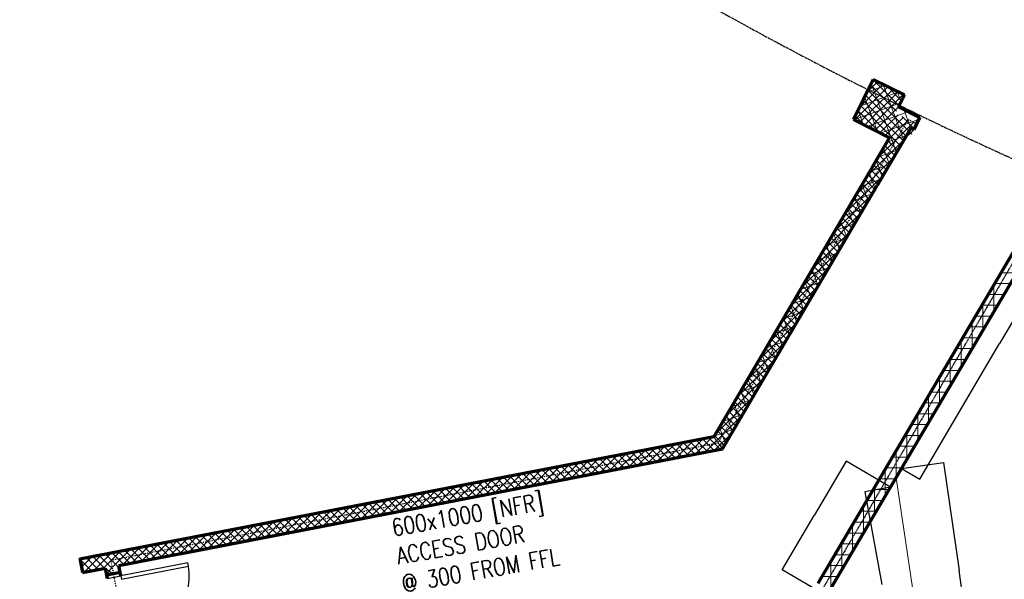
# Model space of a CAD drawing. Header units: millimetres. Extents: x 98667 to 994031, y -2704 to 533009.
# Tile 232 of 256: x 678817 to 693224, y 399231 to 407423. Entities that reach past the tile are written whole.
import ezdxf

# ---------------------------------------------------------------- set-up
doc = ezdxf.new("R2010")
doc.units = ezdxf.units.MM
doc.linetypes.add('DIVIDE', pattern=[31.75, 12.7, -6.35, 0, -6.35, 0, -6.35])
doc.linetypes.add('sp00000g0$0$CENTER', pattern=[50.800000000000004, 31.75, -6.35, 6.35, -6.35])
for name, color, linetype, lineweight in [('0_F&B AREA', 3, 'Continuous', 0), ('A-ANNO-TXT-ACCESS DOOR', 4, 'Continuous', 0), ('A-WALL-2HRS', 140, 'DIVIDE', 30), ('A-WALL-FULL', 6, 'Continuous', 70), ('A-WALL-PATT', 5, 'Continuous', 15)]:
    doc.layers.add(name, color=color, linetype=linetype, lineweight=lineweight)
for name, color, linetype in [('A-WALL-PATT-50', 5, 'Continuous'), ('sp00000g0$0$S-GRID', 1, 'sp00000g0$0$CENTER'), ('STAIRCASE-7$0$A-WALL-HATCH', 253, 'Continuous')]:
    doc.layers.add(name, color=color, linetype=linetype)
doc.styles.add('SOM-TEXT', font='SIMPLEX.shx', dxfattribs={"width": 0.8})
doc.styles.get("Standard").update_dxf_attribs({"font": 'arial.ttf'})

msp = doc.modelspace()

# ---------------------------------------------------------------- linework, layer by layer
at = {"color": 251}
for p, q in [((681279.5354401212, 399472.777726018, -0.0001431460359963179), (680297.8146717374, 399282.7902010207, -0.0001431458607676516)), ((680307.0501764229, 399235.0676636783, -0.0001431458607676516), (681288.7709448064, 399425.0551886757, -0.0001431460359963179)), ((681288.7709448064, 399425.0551886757, -0.0001431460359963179), (681279.5354401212, 399472.777726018, -0.0001431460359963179)), ((680288.3152954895, 399331.8762394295, -0.0001431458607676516), (680091.9711418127, 399293.8787344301, -0.0001431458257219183)), ((680091.9711418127, 399293.8787344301, -0.0001431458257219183), (680101.4705180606, 399244.7926960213, -0.0001431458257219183)), ((680101.4705180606, 399244.7926960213, -0.0001431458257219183), (680297.8146717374, 399282.7902010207, -0.0001431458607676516)), ((680297.8146717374, 399282.7902010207, -0.0001431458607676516), (680288.3152954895, 399331.8762394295, -0.0001431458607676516)), ((680297.8146717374, 399282.7902010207, -0.0001431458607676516), (680307.0501764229, 399235.0676636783, -0.0001431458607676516))]:
    msp.add_line(p, q, dxfattribs=at)
msp.add_ellipse((680297.8146717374, 399282.7902010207, -0.0001431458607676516), major_axis=(981.7287249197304, 189.9464066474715), ratio=0.9999999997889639, start_param=-1.570754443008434, end_param=-0.04858839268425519, dxfattribs=at)
at = {"layer": '0_F&B AREA', "color": 251, "extrusion": (-9.956900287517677e-08, 8.032407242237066e-09, 0.999999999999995)}
for p, q in [((694056.8554085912, 404822.1146264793, -0.005154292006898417), (691639.9869525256, 400718.2548330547, -0.005361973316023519)), ((691639.9869525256, 400718.2548330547, -0.005361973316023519), (692108.8710970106, 397564.234263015, -0.005289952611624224))]:
    msp.add_line(p, q, dxfattribs=at)
at = {"layer": '0_F&B AREA', "color": 251, "extrusion": (2.005866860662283e-08, 2.112062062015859e-07, 0.9999999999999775)}
for p, q in [((691639.9869523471, 400718.2548330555, -0.0003857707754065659), (690621.2844885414, 398988.4938288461)), ((692108.9325786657, 397564.2454999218, 0.0002709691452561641), (691639.9869523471, 400718.2548330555, -0.0003857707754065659))]:
    msp.add_line(p, q, dxfattribs=at)
at = {"layer": 'A-WALL-2HRS', "color": 251}
for p, q in [((689037.4624252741, 401228.5477696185, -8.159804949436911e-05), (691814.7360597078, 405958.5336209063, -7.833506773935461e-05)), ((691948.1181691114, 405896.9665394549, -7.838382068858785e-05), (691814.7360597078, 405958.5336209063, -7.833506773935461e-05)), ((691948.1181691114, 405896.9665394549, -7.838382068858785e-05), (691823.0058033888, 405954.7164364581, -7.833809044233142e-05)), ((691948.1181691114, 405896.9665394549, -7.838382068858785e-05), (691823.0058033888, 405954.7164364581, -7.833809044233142e-05)), ((691948.1181691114, 405896.9665394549, -7.838382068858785e-05), (691823.0058033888, 405954.7164364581, -7.833809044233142e-05)), ((691948.1181691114, 405896.9665394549, -7.838382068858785e-05), (691823.0058033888, 405954.7164364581, -7.833809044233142e-05)), ((689037.4624252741, 401228.5477696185, -8.159804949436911e-05), (691328.4169168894, 405130.2815402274, -7.89064376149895e-05)), ((693984.7561415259, 404956.8864868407, -7.91282391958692e-05), (690558.3291333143, 399077.9685352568, -8.318475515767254e-05)), ((693382.740367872, 403923.9733875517, -7.984096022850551e-05), (690558.3291333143, 399077.9685352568, -8.318475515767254e-05)), ((680151.8336950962, 399512.2553399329, -8.24901714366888e-05), (689037.4624252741, 401228.5477698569, -8.159804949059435e-05)), ((680606.9514394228, 397156.010452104, -0.0001681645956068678), (680151.8336950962, 399512.2553399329, -0.0001664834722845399))]:
    msp.add_line(p, q, dxfattribs=at)
at = {"layer": 'A-WALL-FULL', "color": 251}
for p, q in [((691015.5381042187, 405960.2498961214, -7.88077670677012e-05), (691304.6627298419, 406547.4257989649, -7.88077670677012e-05)), ((691304.6627298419, 406547.4257989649, -7.88077670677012e-05), (691763.4569310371, 406323.6372309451, -7.88077670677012e-05)), ((691763.4569310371, 406323.6372309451, -7.88077670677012e-05), (691677.6304473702, 406147.3524201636, -7.88077670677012e-05)), ((691677.6304473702, 406147.3524201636, -7.88077670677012e-05), (691982.0079965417, 405990.8446467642, -7.88077670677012e-05)), ((691982.0079965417, 405990.8446467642, -7.88077670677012e-05), (691900.6553107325, 405814.8579781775, -7.88077670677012e-05)), ((691901.880028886, 405814.2639091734), (691986.0715659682, 405995.738191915)), ((691543.7827479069, 405694.5774303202, -7.88077670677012e-05), (691015.5381042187, 405960.2498961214, -7.88077670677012e-05)), ((691857.5521551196, 405835.7658718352, -7.88077670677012e-05), (691363.9803558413, 404993.3513403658, -7.88077670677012e-05)), ((691900.6553107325, 405814.8579781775, -7.88077670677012e-05), (691857.5521551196, 405835.7658718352, -7.88077670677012e-05)), ((691292.7793848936, 405267.0855527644, -7.88077670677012e-05), (691543.7827479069, 405694.5774303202, -7.88077670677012e-05)), ((691292.7793848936, 405267.0855527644, -7.88077670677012e-05), (688974.1159011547, 401318.1604848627, -8.153193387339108e-05)), ((691292.7793848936, 405267.0855527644, -7.88077670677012e-05), (688974.1159011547, 401318.1604848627, -8.153193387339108e-05)), ((691292.7793848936, 405267.0855527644, -7.88077670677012e-05), (688974.1159011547, 401318.1604848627, -8.153193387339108e-05)), ((691292.7793848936, 405267.0855527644, -7.88077670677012e-05), (688974.1159011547, 401318.1604848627, -8.153193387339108e-05)), ((689100.8089498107, 401138.9350536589, -8.166416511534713e-05), (691363.9803558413, 404993.3513403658, -7.900519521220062e-05)), ((689100.8089498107, 401138.9350536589, -8.166416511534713e-05), (691363.9803558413, 404993.3513403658, -7.900519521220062e-05)), ((689100.8089498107, 401138.9350536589, -8.166416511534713e-05), (691363.9803558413, 404993.3513403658, -7.900519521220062e-05)), ((689100.8089498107, 401138.9350536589, -8.166416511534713e-05), (691363.9803558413, 404993.3513403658, -7.900519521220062e-05)), ((690620.9685463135, 398988.1995561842, -8.32509557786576e-05), (694056.8603735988, 404822.1230576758, -7.922680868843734e-05)), ((688974.1159011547, 401318.1604848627, -8.153193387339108e-05), (679698.3907951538, 399526.5630267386)), ((688974.1159011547, 401318.1604848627, -8.153193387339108e-05), (681140.5282260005, 399805.073721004, -8.231843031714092e-05)), ((688974.1159011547, 401318.1604848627, -8.153193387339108e-05), (681140.5282260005, 399805.073721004, -8.231843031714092e-05)), ((680268.7629590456, 399432.9923299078, -8.255090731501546e-05), (689100.8089498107, 401138.9350536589, -8.166416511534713e-05)), ((681161.5670345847, 399605.4407768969, -8.24612693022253e-05), (689100.8089498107, 401138.9350536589, -8.166416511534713e-05)), ((681161.5670345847, 399605.4407768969, -8.24612693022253e-05), (689100.8089498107, 401138.9350536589, -8.166416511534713e-05)), ((681161.5670345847, 399605.4407768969, -8.24612693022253e-05), (689100.8089498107, 401138.9350536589, -8.166416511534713e-05)), ((681161.5670345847, 399605.4407768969, -8.24612693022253e-05), (689100.8089498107, 401138.9350536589, -8.166416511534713e-05)), ((679734.9836126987, 399329.8908525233, -8.260449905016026e-05), (680072.3925653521, 399395.0626540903, -8.257062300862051e-05)), ((680091.9378713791, 399293.8722961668, -8.254174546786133e-05), (680072.3925654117, 399395.0626540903, -8.246377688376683e-05)), ((680101.4691366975, 399244.7924285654, -8.246247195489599e-05), (680072.9739259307, 399392.0576806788, -8.246379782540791e-05)), ((680288.294689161, 399331.872251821, -8.251789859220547e-05), (680268.7629590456, 399432.9923299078, -8.2445217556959e-05)), ((680297.8217108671, 399282.7915626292, -8.244626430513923e-05), (680269.3443195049, 399429.9873560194, -8.244523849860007e-05))]:
    msp.add_line(p, q, dxfattribs=at)
at = {"layer": 'A-WALL-FULL', "color": 251, "linetype": 'ByBlock'}
for p, q in [((693870.361865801, 404899.5593014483), (690493.9101809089, 399167.5831678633)), ((690621.2826416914, 398988.4906907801), (694056.8692014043, 404822.1309080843)), ((679696.0259871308, 399541.3859225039, 2.342471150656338e-07), (679736.8006963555, 399330.2853694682, 2.342471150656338e-07)), ((679716.4133417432, 399435.835645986, 2.342471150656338e-07), (679736.8006962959, 399330.2853694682, 2.342471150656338e-07)), ((680288.3152954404, 399331.8762396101, -0.0001649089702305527), (680091.9711417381, 399293.8787346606, -0.0001649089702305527))]:
    msp.add_line(p, q, dxfattribs=at)
at = {"layer": 'A-WALL-PATT', "color": 251}
for p, q in [((691304.6627299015, 406547.4257992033, -8.153193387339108e-05), (691015.5381042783, 405960.2498961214, -8.153193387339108e-05)), ((691763.4569310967, 406323.6372309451, -8.153193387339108e-05), (691304.6627299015, 406547.4257992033, -8.153193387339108e-05)), ((691677.6304473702, 406147.352420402, -8.153193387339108e-05), (691763.4569310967, 406323.6372309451, -8.153193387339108e-05)), ((691982.0079939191, 405990.8446410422, -8.153193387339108e-05), (691677.6304473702, 406147.352420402, -8.153193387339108e-05)), ((691901.880028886, 405814.2639091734, -8.153193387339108e-05), (691982.0079939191, 405990.8446410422, -8.153193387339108e-05)), ((691015.5381042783, 405960.2498961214, -8.153193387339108e-05), (691543.7827479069, 405694.5774303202, -8.153193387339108e-05)), ((689100.8089498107, 401138.9350536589, -8.153193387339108e-05), (691857.5521551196, 405835.7658718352, -8.153193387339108e-05)), ((691857.5521551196, 405835.7658718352, -8.153193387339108e-05), (691901.880028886, 405814.2639091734, -8.153193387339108e-05)), ((691543.7827479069, 405694.5774303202, -8.153193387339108e-05), (688974.1159011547, 401318.1604848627, -8.153193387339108e-05)), ((688974.1159011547, 401318.1604848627, -8.153193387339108e-05), (689100.8089498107, 401138.9350536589, -8.153193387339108e-05))]:
    msp.add_line(p, q, dxfattribs=at)
at = {"layer": 'A-WALL-PATT', "color": 251, "linetype": 'Continuous'}
for p, q in [((691481.7173282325, 406461.0629049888), (691214.1923424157, 406363.691773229)), ((691647.0790043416, 405477.1699826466), (691277.5666035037, 406492.3969601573)), ((691751.3542493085, 405654.8300502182), (691452.7703676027, 406475.1825230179)), ((691680.060819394, 406364.3158105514), (691112.8438732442, 406157.8657257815)), ((691366.5719384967, 405783.7028635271), (691180.4297806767, 406295.1242389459)), ((691713.908289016, 406221.8659290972), (691658.1753121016, 406374.9910246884)), ((691705.5243297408, 406204.645548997), (691023.311501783, 405956.3403861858)), ((691159.7797455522, 405887.7057956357), (691083.2929578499, 406097.8515177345)), ((691816.3268738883, 406076.036155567), (691218.1866835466, 405858.3309303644)), ((691855.6294942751, 405832.4901177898), (691755.6257960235, 406107.2480205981)), ((691973.6418297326, 405972.4078394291), (691963.4601609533, 406000.3817444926)), ((691969.2652116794, 405962.7629368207), (691413.0618653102, 405760.321474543)), ((691942.1959002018, 405901.2356520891), (691941.6438319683, 405901.7907725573)), ((691795.89969231, 405730.7248267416), (691502.2517565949, 405623.8457187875)), ((691869.266813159, 405749.4400700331), (691869.2391401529, 405749.4678961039)), ((691669.8066786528, 405515.8925016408), (691376.0971639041, 405408.9909807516)), ((691542.8037593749, 405299.509915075), (691454.4108252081, 405542.3675057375)), ((691543.7136649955, 405301.0601765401), (691249.9425712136, 405194.1362427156)), ((691438.5285144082, 405121.8498475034), (691350.1202576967, 405364.7495365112)), ((691334.2532694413, 404944.1897799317), (691245.8296901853, 405187.1315672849)), ((691417.6206513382, 405086.2278514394), (691123.787978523, 404979.2815046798)), ((691229.9780244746, 404766.5297123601), (691141.5391226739, 405009.5135980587)), ((691291.5276376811, 404871.3955263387), (690997.6333858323, 404764.4267666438)), ((691125.7027795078, 404588.8696447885), (691037.2485551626, 404831.8956288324)), ((691165.4346240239, 404656.563201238), (690871.4787931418, 404549.5720286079)), ((691021.427534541, 404411.2095772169), (690932.9579876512, 404654.2776596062)), ((691039.3416103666, 404441.7308761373), (690745.3242004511, 404334.7172905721)), ((690917.1522895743, 404233.5495096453), (690828.6674201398, 404476.6596903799)), ((690812.8770446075, 404055.8894420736), (690724.3768526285, 404299.0417211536)), ((690913.2485967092, 404226.8985510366), (690619.1696077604, 404119.8625525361)), ((690708.6017996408, 403878.229374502), (690620.0862851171, 404121.4237519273)), ((690787.155583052, 404012.0662259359), (690493.0150150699, 403905.0078145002)), ((690604.3265546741, 403700.5693069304), (690515.7957176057, 403943.8057827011)), ((690661.0625693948, 403797.2339008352), (690366.8604223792, 403690.1530764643)), ((690500.0513097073, 403522.9092393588), (690411.5051500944, 403766.1878134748)), ((693406.994044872, 403718.6401987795), (693174.7350520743, 403718.6401987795)), ((690534.9695557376, 403582.4015757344), (690240.7058296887, 403475.2983384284)), ((690395.7760647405, 403345.2491717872), (690307.2145825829, 403588.5698442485)), ((693068.5981527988, 403144.0425715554), (693068.5981527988, 403538.4586856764)), ((693313.5019291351, 403559.8901987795), (693081.2225020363, 403559.8901987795)), ((690291.5008197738, 403167.5891042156), (690202.9240150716, 403410.9518750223)), ((693220.0098133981, 403401.1401987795), (692987.7099519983, 403401.1401987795)), ((690408.8765420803, 403367.5692506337), (690114.551236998, 403260.4436003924)), ((692909.8481527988, 402874.484413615), (692909.8481527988, 403268.9594314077)), ((690282.783528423, 403152.736925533), (689988.3966443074, 403045.5888623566)), ((690187.225574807, 402989.9290366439), (690098.6334475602, 403233.333905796)), ((693126.5176976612, 403242.3901987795), (692894.1974019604, 403242.3901987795)), ((690082.9503298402, 402812.2689690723), (689994.3428800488, 403055.7159365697)), ((692751.0981527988, 402604.9262556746), (692751.0981527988, 402999.460177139)), ((693033.0255819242, 403083.6401987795), (692800.6848519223, 403083.6401987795)), ((690156.6905147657, 402937.9046004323), (689862.2420516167, 402830.7341243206)), ((689978.6750848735, 402634.6089015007), (689890.0523125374, 402878.0979673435)), ((692939.5334661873, 402924.8901987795), (692707.1723018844, 402924.8901987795)), ((690030.5975011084, 402723.0722753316), (689736.087458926, 402615.8793862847)), ((689874.3998399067, 402456.9488339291), (689785.7617450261, 402700.4799981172)), ((692592.3481527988, 402335.3680977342), (692592.3481527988, 402729.9609228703)), ((692846.0413504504, 402766.1401987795), (692613.6597518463, 402766.1401987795)), ((692752.5492347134, 402607.3901987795), (692520.1472018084, 402607.3901987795)), ((689904.5044874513, 402508.2399502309), (689609.9328662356, 402401.0246482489)), ((689770.1245949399, 402279.2887663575), (689681.4711775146, 402522.8620288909)), ((692659.0571189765, 402448.6401987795), (692426.6346517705, 402448.6401987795)), ((692433.5981527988, 402065.8099397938), (692433.5981527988, 402460.4616686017)), ((689778.411473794, 402293.4076251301), (689483.778273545, 402186.1699102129)), ((689665.8493499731, 402101.6286987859), (689577.1806100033, 402345.2440596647)), ((692565.5650032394, 402289.8901987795), (692333.1221017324, 402289.8901987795)), ((689561.5741050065, 401923.9686312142), (689472.890042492, 402167.6260904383)), ((692472.0728875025, 402131.1401987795), (692239.6095516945, 402131.1401987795)), ((692274.8481527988, 401796.2517818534), (692274.8481527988, 402190.962414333)), ((689652.3184601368, 402078.5753000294), (689357.6236808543, 401971.315172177)), ((689457.2988600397, 401746.3085636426), (689368.5994749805, 401990.0081212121)), ((692378.5807717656, 401972.3901987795), (692146.0970016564, 401972.3901987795)), ((689526.2254464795, 401863.7429749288), (689231.4690881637, 401756.4604341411)), ((689353.023615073, 401568.648496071), (689264.3089074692, 401812.3901519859)), ((692285.0886560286, 401813.6401987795), (692052.5844516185, 401813.6401987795)), ((692116.0981527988, 401526.693623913), (692116.0981527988, 401921.4631600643)), ((689400.1324328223, 401648.910649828), (689105.314495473, 401541.6056961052)), ((689248.7483701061, 401390.9884284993), (689160.0183399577, 401634.7721827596)), ((691957.3481527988, 401257.1354659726), (691957.3481527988, 401651.9639057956)), ((692191.5965402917, 401654.8901987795), (691959.0719015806, 401654.8901987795)), ((689274.0394191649, 401434.0783247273), (688979.1599027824, 401326.7509580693)), ((689144.4731251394, 401213.3283609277), (689055.7277724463, 401457.1542135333)), ((691798.5981527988, 400987.5773080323), (691798.5981527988, 401382.4646515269)), ((692098.1044245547, 401496.1401987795), (691865.5593515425, 401496.1401987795)), ((688281.5736243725, 400980.7001223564), (688535.7713360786, 401233.5001802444)), ((688696.0217401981, 401060.753523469), (688526.0854370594, 401231.6293520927)), ((688560.9664344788, 401034.6666958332), (688815.1617200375, 401287.4643411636)), ((688883.8340610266, 401097.0307179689), (688713.8988480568, 401267.9054504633)), ((688840.3592441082, 401088.6332690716), (689014.1750998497, 401261.4934341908)), ((689071.6463814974, 401133.307913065), (688901.7122585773, 401304.1815493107)), ((692004.6123088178, 401337.3901987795), (691772.0468015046, 401337.3901987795)), ((687722.7880051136, 400872.7669754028), (687976.9905679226, 401125.5718579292)), ((687944.7724580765, 400915.6447441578), (687774.8317947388, 401086.5249570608)), ((688132.5847783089, 400951.9219392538), (687962.6452052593, 401122.801055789)), ((688002.1808149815, 400926.733549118), (688256.3809518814, 401179.5360190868)), ((688320.3970988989, 400988.199133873), (688150.4586157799, 401159.0771545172)), ((688508.2094197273, 401024.476328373), (688338.2720264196, 401195.3532532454)), ((689147.9464055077, 401219.2459996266), (689065.3013336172, 401189.1656534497)), ((691639.8481527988, 400718.0191500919), (691639.8481527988, 401112.9653972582)), ((691911.1201930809, 401178.6401987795), (691678.5342514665, 401178.6401987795)), ((686884.6095757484, 400710.8672554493), (687138.8194153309, 400963.6793749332)), ((687193.5231753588, 400770.5359654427), (687023.5781519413, 400941.4205625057)), ((687164.0023856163, 400764.8338289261), (687418.2097997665, 401017.6435358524)), ((687381.3354961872, 400806.8131599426), (687211.3915624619, 400977.6966612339)), ((687569.1478168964, 400843.0903544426), (687399.2049732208, 401013.9727597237)), ((687443.3951952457, 400818.8004024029), (687697.6001834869, 401071.60769701)), ((687756.960137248, 400879.3675496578), (687587.0183838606, 401050.2488586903)), ((691817.6280773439, 401019.8901987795), (691585.0217014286, 401019.8901987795)), ((686046.4311463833, 400548.9675354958), (686300.6482629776, 400801.7868916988)), ((686325.8239564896, 400602.9341087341), (686580.0386471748, 400855.751052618)), ((686630.0862138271, 400661.7043807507), (686460.1379199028, 400832.5922664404)), ((686605.216766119, 400656.9006822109), (686859.4290313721, 400909.7152137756)), ((686817.898534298, 400697.9815758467), (686647.9513306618, 400868.8683651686)), ((687005.710854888, 400734.2587703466), (686835.7647410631, 400905.1444638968)), ((691481.0981527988, 400448.4609921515), (691481.0981527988, 400843.4661429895)), ((691724.135961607, 400861.1401987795), (691491.5091513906, 400861.1401987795)), ((685487.645526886, 400441.0343885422), (685741.8674948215, 400693.8585693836)), ((685878.836931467, 400516.5956017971), (685708.8842773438, 400687.4878718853)), ((685767.0383369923, 400495.000962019), (686021.2578790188, 400747.8227305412)), ((686066.6492519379, 400552.8727965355), (685896.6976878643, 400723.7639703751)), ((686254.4615727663, 400589.1499912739), (686084.5110985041, 400760.0400693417)), ((686442.2738929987, 400625.4271862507), (686272.3245093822, 400796.3161677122)), ((691630.64384587, 400702.3901987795), (691397.9966013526, 400702.3901987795)), ((684649.4670975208, 400279.1346685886), (684903.6963424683, 400531.9660863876)), ((684928.8599076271, 400333.101241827), (685183.0867266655, 400585.9302470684)), ((685127.5876489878, 400371.4868227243), (684957.6306345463, 400542.3834769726)), ((685315.3999698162, 400407.7640174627), (685145.444045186, 400578.6595759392)), ((685208.2527172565, 400387.0678153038), (685462.4771106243, 400639.8944084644)), ((685503.212290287, 400444.0412122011), (685333.2574560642, 400614.9356743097)), ((685691.024610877, 400480.3184069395), (685521.0708665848, 400651.2117730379)), ((691537.1517301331, 400543.6401987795), (691304.4840513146, 400543.6401987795)), ((691322.3481527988, 400178.9028342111), (691322.3481527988, 400573.9668887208)), ((683811.2886683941, 400117.2349483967), (684065.525190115, 400370.0736031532)), ((684090.6814780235, 400171.2015216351), (684344.9155740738, 400424.0377640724)), ((684376.3383668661, 400226.3780435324), (684206.3769919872, 400397.2790824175)), ((684370.0742881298, 400225.1680951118), (684624.305958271, 400478.0019249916)), ((684564.1506873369, 400262.65523839), (684394.190402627, 400433.5551811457)), ((684751.9630080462, 400298.9324328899), (684582.0038135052, 400469.8312795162)), ((684939.775328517, 400335.2096278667), (684769.8172237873, 400506.1073784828)), ((691443.6596143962, 400384.8901987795), (691210.9715012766, 400384.8901987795)), ((683252.5030488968, 400009.3018019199), (683506.7444217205, 400262.1452810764)), ((683625.089084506, 400081.2692644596), (683455.1233494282, 400252.174687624)), ((683531.8958587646, 400063.2683751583), (683786.1348061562, 400316.1094419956)), ((683812.9014047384, 400117.5464595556), (683642.9367598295, 400288.4507865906)), ((684000.7137255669, 400153.8236540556), (683830.7501705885, 400324.7268851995)), ((684188.5260460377, 400190.100848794), (684018.5635812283, 400361.0029836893)), ((691350.1674986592, 400226.1401987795), (691117.4589512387, 400226.1401987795)), ((691163.5981527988, 399909.3446762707), (691163.5981527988, 400304.4676344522)), ((682414.32461977, 399847.402081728), (682668.5732696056, 400100.252797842)), ((682693.7174293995, 399901.3686549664), (682947.9636535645, 400154.2169587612)), ((682873.8398019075, 399936.1604855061), (682703.8697065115, 400107.0702933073)), ((683061.6521226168, 399972.4376801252), (682891.6831173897, 400143.3463916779)), ((682973.1102392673, 399955.3352284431), (683227.3540377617, 400208.1811196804)), ((683249.4644432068, 400008.7148748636), (683079.4965280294, 400179.6224902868)), ((683437.276763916, 400044.9920697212), (683267.3099386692, 400215.8985891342)), ((681576.1461906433, 399685.502361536), (681830.4021170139, 399938.3603143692)), ((681855.5390000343, 399739.4689350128), (682109.7925012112, 399992.3244757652)), ((682122.5905197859, 399791.0517061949), (681952.6160639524, 399961.9658985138)), ((682134.9318101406, 399793.4355084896), (682389.1828854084, 400046.2886366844)), ((682310.4028402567, 399827.3289010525), (682140.4294748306, 399998.2419968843)), ((682498.2151608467, 399863.6060959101), (682328.2428854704, 400034.5180957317)), ((682686.0274815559, 399899.8832906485), (682516.0562961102, 400070.7941943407)), ((691004.8481527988, 399639.7865183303), (691004.8481527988, 400034.9683801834)), ((691256.6753829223, 400067.3901987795), (691023.9464012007, 400067.3901987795)), ((681017.3605709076, 399577.5692148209), (681271.6213486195, 399830.4319922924)), ((681371.3412374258, 399645.9429270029), (681201.3624213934, 399816.8615036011)), ((681296.753380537, 399631.5357882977), (681551.0117330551, 399884.3961536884)), ((681559.1535578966, 399682.2201220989), (681389.1758322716, 399853.13760221)), ((681746.9658784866, 399718.4973165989), (681576.9892426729, 399889.4137009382)), ((681934.7781989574, 399754.7745116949), (681764.8026533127, 399925.6897997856)), ((691163.1832671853, 399908.6401987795), (690930.4338511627, 399908.6401987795)), ((680179.1821417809, 399415.6694946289), (680433.4501965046, 399668.539509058)), ((680620.0919549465, 399500.8341481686), (680450.1087787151, 399671.7571089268)), ((680458.5749514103, 399469.6360681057), (680712.8405807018, 399722.503670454)), ((680807.9042754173, 399537.111342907), (680637.9221893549, 399708.033207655)), ((680737.9677612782, 399523.6026415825), (680992.2309648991, 399776.4678313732)), ((680995.7165962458, 399573.3885376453), (680825.7356001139, 399744.3093063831)), ((681183.5289167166, 399609.6657325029), (681013.5490107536, 399780.5854049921)), ((691069.6911514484, 399749.8901987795), (690836.9213011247, 399749.8901987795)), ((690846.0981527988, 399370.2283603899), (690846.0981527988, 399765.4691259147)), ((679868.8426725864, 399355.7253689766), (679698.8551361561, 399526.6527141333)), ((679721.2388362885, 399408.0242016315), (679874.6694281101, 399560.6111867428)), ((680056.6549932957, 399392.0025638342), (679886.6685467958, 399562.9288130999)), ((679899.7893321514, 399361.702921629), (680154.0598123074, 399614.5753481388)), ((680244.4673138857, 399428.2797585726), (680074.4819575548, 399599.2049115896)), ((680432.2796344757, 399464.5569531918), (680262.2953680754, 399635.4810103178)), ((690976.1990357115, 399591.1401987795), (690743.4087510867, 399591.1401987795)), ((680184.3875627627, 399311.7636237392, -8.244523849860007e-05), (680074.0030246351, 399386.9217805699, -8.244523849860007e-05)), ((680168.941600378, 399413.7112432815, -8.244523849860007e-05), (680090.9781188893, 399299.206534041, -8.244523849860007e-05)), ((690882.7069199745, 399432.3901987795), (690649.8962010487, 399432.3901987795)), ((690687.3481527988, 399100.6702024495), (690687.3481527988, 399495.9698716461)), ((690789.2148042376, 399273.6401987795), (690556.3836510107, 399273.6401987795))]:
    msp.add_line(p, q, dxfattribs=at)
at = {"layer": 'A-WALL-PATT-50', "color": 251, "linetype": 'Continuous'}
for p, q in [((691030.0664045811, 405952.9814088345), (691521.4628505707, 406441.6760132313)), ((691102.5995342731, 406137.0607562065), (691445.9405217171, 406478.513954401)), ((691210.615683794, 406356.4280281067), (691370.4181928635, 406515.3518958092)), ((691648.2216303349, 406084.271279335), (691265.9010201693, 406468.7056223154)), ((691684.7360969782, 406160.118871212), (691302.9724892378, 406543.993132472)), ((691721.2505637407, 406235.9664634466), (691512.1586649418, 406446.2143669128)), ((691104.9560284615, 405915.514241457), (691596.9851794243, 406404.8380718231)), ((691179.8456525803, 405878.0470738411), (691672.5075085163, 406368.000130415)), ((691720.258544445, 405786.7082234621), (691191.758082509, 406318.1306016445)), ((691794.053640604, 405825.069073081), (691228.8295515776, 406393.4181120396)), ((691254.7352762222, 405840.5799064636), (691748.0298373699, 406331.1621892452)), ((691757.7650303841, 406311.8140552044), (691729.5671453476, 406340.1678376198)), ((691572.6683524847, 405709.9865241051), (691117.6151448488, 406167.5555808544)), ((691646.4634486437, 405748.3473738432), (691154.6866136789, 406242.8430913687)), ((691329.624900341, 405803.1127388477), (691681.1825065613, 406152.7373781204)), ((691183.4204084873, 405876.2586286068), (691043.4722071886, 406016.9805604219)), ((691406.2177405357, 405764.7934545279), (691080.5436760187, 406092.2680706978)), ((691404.5145244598, 405765.6455712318), (691672.0974879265, 406031.7572851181)), ((691479.4041483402, 405728.178403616), (691747.5112748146, 405994.8113982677)), ((691867.8487364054, 405863.4299225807), (691727.3826724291, 406004.6725801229)), ((691574.7787268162, 405711.0835585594), (691822.9250617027, 405957.8655118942)), ((691810.6150927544, 405833.6782004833), (691898.3388488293, 405920.9196255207)), ((691905.73135674, 405825.3378609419), (691867.848736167, 405863.4299229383)), ((691942.1959000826, 405901.2356523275), (691941.6438319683, 405901.7907725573)), ((691365.7893738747, 405391.2982640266), (691810.6150929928, 405833.6782007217)), ((691523.7809932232, 405660.366225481), (691574.7787270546, 405711.0835587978)), ((691705.3939783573, 405576.5270991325), (691572.6683523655, 405709.9865242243)), ((691746.9413262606, 405647.3139848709), (691646.4634484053, 405748.3473739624)), ((691788.4886741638, 405718.1008703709), (691720.258544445, 405786.7082234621)), ((691869.2668130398, 405749.4400701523), (691794.0536404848, 405825.0690732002)), ((691823.4797306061, 405734.5270781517), (691897.4405269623, 405808.0812165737)), ((691207.7977545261, 405122.2303023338), (691762.5850682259, 405673.9672327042)), ((691622.2992827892, 405434.9533281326), (691477.132973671, 405580.9222171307)), ((691663.8466304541, 405505.740213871), (691518.6912449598, 405651.6981188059)), ((691539.2045869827, 405293.3795571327), (691394.0164310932, 405439.370413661)), ((691580.7519350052, 405364.166442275), (691435.5747023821, 405510.146315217)), ((691049.8061349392, 404853.1623411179), (691604.7520782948, 405405.0570287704)), ((691456.1098912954, 405151.8057857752), (691310.8998885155, 405297.8186099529)), ((691497.6572390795, 405222.5926715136), (691352.4581598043, 405368.5945117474)), ((690891.8145153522, 404584.094379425), (691446.9190883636, 405136.1468245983)), ((691373.0151954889, 405010.2320147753), (691227.7833456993, 405156.2668067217)), ((691414.5625436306, 405081.0189002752), (691269.3416172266, 405227.0427085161)), ((691289.9204999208, 404868.6582436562), (691144.66680336, 405014.7150031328)), ((691331.4678477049, 404939.4451292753), (691186.2250748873, 405085.4909046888)), ((690733.8228957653, 404315.0264177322), (691289.086098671, 404867.2366204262)), ((691206.8258038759, 404727.084472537), (691061.5502607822, 404873.1631994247)), ((691248.3731520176, 404797.871358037), (691103.1085321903, 404943.9391012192)), ((691123.7311085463, 404585.5107014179), (690978.4337182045, 404731.6113961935)), ((691165.2784564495, 404656.2975866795), (691019.9919894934, 404802.3872977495)), ((690575.8312761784, 404045.9584560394), (691131.2531089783, 404598.3264164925)), ((691040.636412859, 404443.9369299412), (690895.3171758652, 404590.0595923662)), ((691082.1837604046, 404514.7238157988), (690936.8754469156, 404660.8354942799)), ((690957.5417170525, 404302.3631589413), (690812.2006332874, 404448.5077888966)), ((690999.0890649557, 404373.1500445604), (690853.7589043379, 404519.2836908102)), ((690417.8396565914, 403776.8904948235), (690973.4201190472, 404329.4162127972)), ((690874.447021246, 404160.7893879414), (690729.0840904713, 404306.9559856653)), ((690915.9943692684, 404231.5762734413), (690770.6423619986, 404377.7318872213)), ((690791.3523256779, 404019.2156165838), (690645.9675478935, 404165.4041819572)), ((690832.8996735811, 404090.0025023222), (690687.5258191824, 404236.1800838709)), ((690259.8480372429, 403507.8225331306), (690815.5871293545, 404060.506008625)), ((690708.2576301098, 403877.6418455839), (690562.851005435, 404023.852378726)), ((690749.8049777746, 403948.4287310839), (690604.4092766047, 404094.628280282)), ((690625.1629343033, 403736.0680743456), (690479.7344629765, 403882.3005748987)), ((690666.7102822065, 403806.8549598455), (690521.2927339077, 403953.0764769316)), ((690101.856417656, 403238.7545714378), (690657.7541396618, 403791.5958044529)), ((690542.068238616, 403594.4943032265), (690396.6179203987, 403740.7487714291)), ((690583.6155864, 403665.2811888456), (690438.1761914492, 403811.5246733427)), ((690458.9735428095, 403452.9205322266), (690313.5013775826, 403599.1969681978)), ((690500.520890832, 403523.7074176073), (690355.0596491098, 403669.9728697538)), ((689943.864798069, 402969.6866099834), (690499.9211497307, 403522.6856005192)), ((690375.878847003, 403311.3467609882), (690230.3848350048, 403457.6451644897)), ((690417.4261950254, 403382.1336466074), (690271.9431064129, 403528.4210664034)), ((689785.8731787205, 402700.6186485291), (690342.088160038, 403253.7753965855)), ((690292.7841511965, 403169.7729899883), (690147.2682926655, 403316.0933609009)), ((690334.3314993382, 403240.5598752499), (690188.8265638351, 403386.8692628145)), ((690168.1421077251, 402957.41233325), (690022.5934785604, 403103.7656558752)), ((690209.6894556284, 403028.19921875), (690064.1517500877, 403174.5415574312)), ((690251.2368035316, 403098.98610425), (690105.7100213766, 403245.3174592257)), ((689627.8815588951, 402431.5506865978), (690184.2551701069, 402984.8651924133)), ((690085.0474121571, 402815.8385618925), (689939.4769359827, 402962.2138522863)), ((690126.5947600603, 402886.6254475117), (689981.03520751, 403032.9897539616)), ((690001.952716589, 402674.2647908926), (689856.3603936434, 402820.6620488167)), ((690043.5000642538, 402745.0516765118), (689897.9186649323, 402891.4379506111)), ((689469.8899393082, 402162.4827251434), (690026.4221801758, 402715.9549884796)), ((689918.8580209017, 402532.6910196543), (689773.2438510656, 402679.110245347)), ((689960.4053684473, 402603.4779052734), (689814.8021222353, 402749.8861470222)), ((689835.763324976, 402391.1172486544), (689690.1273084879, 402537.5584417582)), ((689877.31067276, 402461.9041341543), (689731.6855797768, 402608.3343434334)), ((689311.8983199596, 401893.4147639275), (689868.5891904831, 402447.0447845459)), ((689752.6686291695, 402249.5434776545), (689607.0107657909, 402396.0066384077)), ((689794.2159774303, 402320.3303627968), (689648.569037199, 402466.7825399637)), ((689669.5739337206, 402107.9697060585), (689523.8942232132, 402254.4548348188)), ((689711.1212813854, 402178.7565919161), (689565.4524946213, 402325.2307364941)), ((689153.9067006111, 401624.3468022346), (689710.7562007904, 402178.1345803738)), ((689586.4792376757, 401966.3959351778), (689440.7776807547, 402112.90303123)), ((689628.0265858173, 402037.182820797), (689482.3359520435, 402183.6789331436)), ((689503.384542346, 401824.8221640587), (689357.6611382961, 401971.3512278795)), ((689544.93189013, 401895.6090493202), (689399.2194094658, 402042.1271294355)), ((688995.9150807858, 401355.2788405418), (689552.9232110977, 401909.22437644)), ((689420.2898463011, 401683.2483929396), (689274.5445955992, 401829.7994242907)), ((689461.8371943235, 401754.0352783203), (689316.1028667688, 401900.5753262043)), ((689337.1951508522, 401541.6746217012), (689191.4280530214, 401688.247620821)), ((689378.742498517, 401612.461507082), (689232.9863241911, 401759.0235224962)), ((688840.3592438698, 401088.6332685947), (689395.0902211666, 401640.3141725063)), ((689254.1004550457, 401400.1008504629), (689108.3115104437, 401546.6958171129)), ((689295.647802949, 401470.8877360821), (689149.869781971, 401617.4717189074)), ((689171.0057592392, 401258.527079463), (689025.194967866, 401405.1440137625)), ((689212.5531071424, 401329.3139650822), (689066.753239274, 401475.9199156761)), ((688281.5736243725, 400980.700122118), (688535.7713363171, 401233.5001804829)), ((688421.270029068, 401007.6834087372), (688675.4665284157, 401260.4822611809)), ((688696.0217405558, 401060.7535231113), (688526.0854369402, 401231.629352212)), ((688560.9664342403, 401034.6666953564), (688815.1617205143, 401287.4643414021)), ((688789.9279007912, 401078.8921203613), (688619.9921423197, 401249.7674012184)), ((688700.6628386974, 401061.6499819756), (688954.8569123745, 401314.4464218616)), ((688883.8340611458, 401097.0307178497), (688713.8988478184, 401267.9054505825)), ((688977.7402213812, 401115.1693152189), (688807.8055529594, 401286.043500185)), ((689071.646381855, 401133.3079127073), (688901.7122584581, 401304.1815495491)), ((688980.0556485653, 401115.6165554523), (689237.2572314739, 401371.4039683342)), ((689129.4584115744, 401187.7401937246), (688983.6366966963, 401334.368111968)), ((687583.0915999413, 400845.7836885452), (687837.2953760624, 401098.5897777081)), ((687722.7880046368, 400872.7669751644), (687976.990568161, 401125.5718581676)), ((687944.7724581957, 400915.6447439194), (687774.8317945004, 401086.52495718)), ((687862.4844095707, 400899.750262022), (688116.6857600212, 401152.5539388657)), ((688038.6786184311, 400933.7833414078), (687868.7384997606, 401104.6630066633)), ((688132.5847786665, 400951.9219388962), (687962.6452049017, 401122.8010561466)), ((688002.180814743, 400926.7335488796), (688256.3809521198, 401179.5360193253)), ((688226.4909390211, 400970.0605361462), (688056.5519104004, 401140.9391052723)), ((688141.8772194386, 400953.7168352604), (688396.0761444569, 401206.5181000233)), ((688320.3970992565, 400988.1991335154), (688150.4586156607, 401159.0771547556)), ((688414.3032597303, 401006.3377310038), (688244.3653211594, 401177.2152041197)), ((688508.2094198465, 401024.4763282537), (688338.2720264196, 401195.3532532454)), ((688602.1155800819, 401042.6149256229), (688432.1787314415, 401213.4913028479)), ((686884.60957551, 400710.8672552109), (687138.8194155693, 400963.6793749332)), ((687193.523175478, 400770.5359652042), (687023.5781517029, 400941.4205626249)), ((687024.305980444, 400737.8505420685), (687278.5146076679, 400990.6614556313)), ((687287.429336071, 400788.6745622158), (687117.4848570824, 400959.558611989)), ((687164.0023853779, 400764.8338284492), (687418.2097997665, 401017.6435360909)), ((687381.3354963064, 400806.8131597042), (687211.3915623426, 400977.6966613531)), ((687303.6987900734, 400791.8171150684), (687557.9049918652, 401044.6256165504)), ((687475.2416568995, 400824.9517569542), (687305.2982678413, 400995.8347107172)), ((687569.1478168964, 400843.0903544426), (687399.2049731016, 401013.9727599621)), ((687443.3951952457, 400818.8004024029), (687697.6001839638, 401071.6076974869)), ((687663.0539770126, 400861.2289520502), (687493.1116783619, 401032.1108093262)), ((687756.9601376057, 400879.3675493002), (687587.0183836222, 401050.2488588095)), ((687850.8662978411, 400897.5061467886), (687680.9250888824, 401068.3869082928)), ((686046.4311463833, 400548.9675354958), (686300.648263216, 400801.7868919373)), ((686186.1275513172, 400575.9508221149), (686440.3434553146, 400828.7689723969)), ((686325.8239562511, 400602.9341084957), (686580.0386476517, 400855.7510528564)), ((686536.1800535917, 400643.5657833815), (686366.2312142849, 400814.4542174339)), ((686630.0862141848, 400661.704380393), (686460.1379197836, 400832.5922665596)), ((686465.5203609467, 400629.9173953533), (686719.7338395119, 400882.733133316)), ((686723.9923744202, 400679.8429778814), (686554.0446250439, 400850.7303159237)), ((686605.2167658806, 400656.9006819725), (686859.4290316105, 400909.7152140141)), ((686817.8985346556, 400697.981575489), (686647.9513305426, 400868.8683652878)), ((686911.804694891, 400716.1201729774), (686741.8580355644, 400887.0064148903)), ((686744.9131708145, 400683.8839685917), (686999.1242237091, 400936.6972944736)), ((687005.7108550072, 400734.2587701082), (686835.7647408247, 400905.144464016)), ((687099.6170156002, 400752.3973674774), (686929.6714463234, 400923.2825134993)), ((685347.949121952, 400414.0511016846), (685602.1723031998, 400666.8764891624)), ((685487.6455266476, 400441.0343885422), (685741.86749506, 400693.858569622)), ((685784.9307714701, 400498.4570040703), (685614.9775717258, 400669.3498226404)), ((685627.3419318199, 400468.0176753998), (685881.5626869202, 400720.8406503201)), ((685878.8369317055, 400516.5956016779), (685708.8842772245, 400687.4878720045)), ((685767.0383367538, 400495.000962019), (686021.2578792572, 400747.8227307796)), ((685972.7430918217, 400534.7341990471), (685802.7909824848, 400705.6259213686)), ((686066.6492520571, 400552.8727962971), (685896.6976875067, 400723.7639707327)), ((685906.7347414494, 400521.9842486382), (686160.9530713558, 400774.8048114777)), ((686160.5554125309, 400571.0113937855), (685990.6043930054, 400741.9020200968)), ((686254.4615728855, 400589.1499910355), (686084.5110982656, 400760.0400694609)), ((686348.3677330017, 400607.2885886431), (686178.4178038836, 400778.1781184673)), ((686442.2738933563, 400625.4271858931), (686272.3245091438, 400796.3161678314)), ((684649.4670975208, 400279.1346685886), (684903.6963427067, 400531.9660866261)), ((684789.1635024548, 400306.1179549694), (685043.3915348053, 400558.9481670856)), ((685033.6814888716, 400353.3482252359), (684863.7239291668, 400524.2454280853)), ((684928.8599073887, 400333.1012415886), (685183.0867269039, 400585.9302475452)), ((685127.587649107, 400371.4868224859), (684957.6306344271, 400542.383477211)), ((685221.4938095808, 400389.6254199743), (685051.5373399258, 400560.5215265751)), ((685068.5563120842, 400360.0845286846), (685322.7819190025, 400612.9123284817)), ((685315.3999699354, 400407.7640172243), (685145.4440449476, 400578.6595761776)), ((685208.2527170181, 400387.0678153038), (685462.4771111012, 400639.8944087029)), ((685409.3061299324, 400425.9026145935), (685239.3507502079, 400596.7976253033)), ((685503.2122904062, 400444.0412120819), (685333.257455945, 400614.9356745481)), ((685597.1184506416, 400462.1798095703), (685427.1641610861, 400633.0737239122)), ((685691.0246109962, 400480.3184067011), (685521.0708665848, 400651.2117730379)), ((683811.2886683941, 400117.2349483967), (684065.5251903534, 400370.0736031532)), ((683950.985073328, 400144.2182350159), (684205.220382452, 400397.0556838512)), ((684090.6814780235, 400171.2015216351), (684344.9155743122, 400424.0377643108)), ((684282.4322067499, 400208.2394459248), (684112.4702866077, 400379.1410332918)), ((684376.3383668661, 400226.3780435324), (684206.376991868, 400397.2790826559)), ((684230.3778829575, 400198.1848084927), (684484.6107664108, 400451.0198447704)), ((684470.2445269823, 400244.5166407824), (684300.2836971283, 400415.4171317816)), ((684370.0742878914, 400225.1680948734), (684624.3059587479, 400478.0019254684)), ((684564.1506874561, 400262.6552382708), (684394.1904023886, 400433.5551813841)), ((684658.0568476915, 400280.7938357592), (684488.0971078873, 400451.6932305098)), ((684509.7706928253, 400252.151381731), (684764.0011508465, 400504.9840061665)), ((684751.9630080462, 400298.9324328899), (684582.003813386, 400469.8312797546)), ((684845.8691682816, 400317.0710303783), (684675.910518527, 400487.9693291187)), ((684939.775328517, 400335.2096278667), (684769.8172236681, 400506.107378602)), ((683112.8066439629, 399982.3185148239), (683367.0492303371, 400235.1632008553)), ((683252.5030488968, 400009.3018016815), (683506.7444221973, 400262.1452813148)), ((683531.1829240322, 400063.1306669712), (683361.2166438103, 400234.0366384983)), ((683392.1994538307, 400036.2850883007), (683646.4396140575, 400289.127361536)), ((683625.089084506, 400081.2692644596), (683455.1233494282, 400252.174687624)), ((683531.8958585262, 400063.2683749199), (683786.1348063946, 400316.1094424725)), ((683718.9952447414, 400099.4078618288), (683549.0300545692, 400270.3127372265)), ((683812.901405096, 400117.546459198), (683642.9367598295, 400288.4507865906)), ((683671.5922632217, 400090.2516617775), (683925.8299982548, 400343.0915229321)), ((683906.8075654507, 400135.6850563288), (683736.8434653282, 400306.5888357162)), ((684000.7137255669, 400153.8236540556), (683830.7501705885, 400324.7268851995)), ((684094.6198859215, 400171.9622514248), (683924.6568758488, 400342.8649346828)), ((684188.5260461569, 400190.1008486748), (684018.563581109, 400361.0029838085)), ((682414.32461977, 399847.402081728), (682668.5732696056, 400100.252797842)), ((682554.0210244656, 399874.3853681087), (682808.2684617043, 400127.2348783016)), ((682779.9336417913, 399918.0218880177), (682609.9630012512, 400088.932243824)), ((682693.7174293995, 399901.3686549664), (682947.9636538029, 400154.2169592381)), ((682873.8398019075, 399936.1604855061), (682703.8697065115, 400107.0702933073)), ((682967.7459625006, 399954.2990825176), (682797.7764120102, 400125.208342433)), ((682833.413834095, 399928.3519415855), (683087.6588459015, 400181.1990396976)), ((683061.652122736, 399972.437680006), (682891.6831172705, 400143.3463917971)), ((682973.1102392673, 399955.3352282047), (683227.3540380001, 400208.1811199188)), ((683155.5582829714, 399990.5762776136), (682985.5898227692, 400161.4844411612)), ((683249.4644432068, 400008.7148748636), (683079.496527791, 400179.6224905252)), ((683343.3706034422, 400026.853472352), (683173.4032330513, 400197.7605398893)), ((683437.2767640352, 400044.992069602), (683267.30993855, 400215.8985892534)), ((681576.1461904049, 399685.502361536), (681830.4021174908, 399938.3603146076)), ((681715.8425953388, 399712.4856481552), (681970.0973095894, 399965.3423953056)), ((681855.5390000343, 399739.4689350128), (682109.7925014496, 399992.3244760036)), ((682028.6843594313, 399772.9131089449), (681858.7093586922, 399943.8278490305)), ((682122.5905197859, 399791.0517061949), (681952.6160639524, 399961.9658985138)), ((681995.2354052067, 399766.452221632), (682249.4876935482, 400019.3065562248)), ((682216.4966800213, 399809.1903036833), (682046.5227692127, 399980.1039478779)), ((682134.9318101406, 399793.4355084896), (682389.1828858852, 400046.2886369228)), ((682310.4028402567, 399827.3289010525), (682140.4294747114, 399998.2419970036)), ((682404.3090004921, 399845.4674984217), (682234.3361797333, 400016.3800466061)), ((682274.6282145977, 399820.4187951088), (682528.878077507, 400073.2707176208)), ((682498.2151608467, 399863.6060959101), (682328.242885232, 400034.5180959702)), ((682592.1213213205, 399881.7446929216), (682422.1495906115, 400052.6561449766)), ((682686.0274815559, 399899.8832906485), (682516.0562961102, 400070.7941943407)), ((680877.6641657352, 399550.5859282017), (681131.9261569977, 399803.4499123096)), ((681017.3605709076, 399577.5692148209), (681271.6213490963, 399830.4319925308)), ((681277.4350770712, 399627.8043298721), (681107.4557158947, 399798.7234544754)), ((681157.0569758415, 399604.5525016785), (681411.3165411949, 399857.4140732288)), ((681371.3412374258, 399645.9429270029), (681201.3624213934, 399816.8615036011)), ((681465.2473976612, 399664.0815244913), (681295.2691266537, 399834.9995530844)), ((681296.753380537, 399631.5357882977), (681551.0117332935, 399884.3961539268)), ((681559.1535578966, 399682.2201220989), (681389.175831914, 399853.1376025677)), ((681436.449785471, 399658.5190749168), (681690.7069253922, 399911.3782343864)), ((681653.059718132, 399700.3587193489), (681483.0825374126, 399871.2756515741)), ((681746.9658784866, 399718.4973165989), (681576.9892426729, 399889.4137009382)), ((681840.8720389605, 399736.6359140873), (681670.8959480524, 399907.5517503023)), ((681934.7781989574, 399754.7745116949), (681764.8026533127, 399925.6897997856)), ((680179.1821417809, 399415.6694946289), (680433.450196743, 399668.5395092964)), ((680318.8785467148, 399442.6527812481), (680573.1453888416, 399695.521589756)), ((680526.1857947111, 399482.6955506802), (680356.2020733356, 399653.6190596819)), ((680620.0919549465, 399500.8341481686), (680450.1087787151, 399671.7571089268)), ((680458.5749514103, 399469.6360681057), (680712.8405807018, 399722.503670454)), ((680713.9981151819, 399518.9727457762), (680544.0154842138, 399689.8951582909)), ((680598.2713563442, 399496.6193547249), (680852.5357730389, 399749.4857509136)), ((680807.9042755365, 399537.1113427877), (680637.9221893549, 399708.033207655)), ((680901.8104360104, 399555.2499402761), (680731.8288948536, 399726.171257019)), ((680737.9677612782, 399523.6026415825), (680992.2309651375, 399776.4678316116)), ((680995.7165962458, 399573.3885376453), (680825.7356001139, 399744.3093063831)), ((681089.6227566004, 399591.5271348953), (680919.6423054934, 399762.4473555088)), ((681183.5289167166, 399609.6657325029), (681013.5490107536, 399780.5854049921)), ((679868.8426725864, 399355.7253689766), (679698.8551361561, 399526.6527141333)), ((679703.0989925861, 399501.9291226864), (679734.9742364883, 399533.62910676)), ((679721.2388362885, 399408.0242013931), (679874.6694283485, 399560.6111872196)), ((679760.0929272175, 399334.7196347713), (680014.3646206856, 399587.5932679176)), ((679962.7488330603, 399373.863966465), (679792.7618415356, 399544.7907636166)), ((680056.6549932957, 399392.0025638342), (679886.6685467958, 399562.9288130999)), ((679899.7893321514, 399361.702921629), (680154.0598130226, 399614.5753486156)), ((680150.5611534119, 399410.1411610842), (679980.5752520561, 399581.0668622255)), ((680039.4857368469, 399388.6862080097), (680293.7550046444, 399641.5574290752)), ((680244.4673138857, 399428.2797585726), (680074.4819575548, 399599.2049115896)), ((680338.3734738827, 399446.4183561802), (680168.3886626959, 399617.3429609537)), ((680432.2796344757, 399464.5569531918), (680262.2953680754, 399635.4810103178)), ((679774.9365124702, 399337.5867717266), (679725.1808444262, 399387.617523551))]:
    msp.add_line(p, q, dxfattribs=at)
at = {"layer": 'sp00000g0$0$S-GRID', "color": 251}
for radius in [58516.52103775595, 53516.52103775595]:
    msp.add_arc((717516.0981476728, 458678.1364651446), radius, 172.0000038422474, 270, dxfattribs=at)
at = {"layer": 'STAIRCASE-7$0$A-WALL-HATCH', "color": 251}
for p, q in [((690620.1813748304, 398990.0430379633, -0.0008428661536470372), (694056.8449618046, 404822.0897491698, -0.0008428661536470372)), ((694321.6381399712, 404665.9925115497), (693153.5675673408, 402682.6038379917)), ((691985.2826671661, 400698.851235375), (693153.3532397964, 402682.2399089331)), ((690911.2400951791, 400959.7540661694), (690443.0746610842, 400164.8072187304)), ((691557.9584455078, 400579.0932494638), (690911.1763371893, 400960.0005107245)), ((691720.4467578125, 400854.6566264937), (692332.8397243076, 400942.8953879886)), ((692332.6872350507, 400942.6915571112), (692560.8411394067, 399359.2621895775)), ((691720.3848966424, 400854.647712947), (691985.3464251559, 400698.6047908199)), ((691557.8729413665, 400579.0961607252), (691183.9311531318, 400510.7543120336)), ((691184.1405811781, 400510.6096058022), (691431.5783525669, 399156.7199396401)), ((689974.6949715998, 399369.4965647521), (690442.86040585, 400164.4434124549)), ((690621.2306353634, 398988.5255455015), (689974.4485270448, 399369.4328067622)), ((692789.0474817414, 397775.4688929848), (692560.8935773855, 399358.8982605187))]:
    msp.add_line(p, q, dxfattribs=at)
for points in [[(690911.2142449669, 400959.7692900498), (690911.2659453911, 400959.7388422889), (690911.3314384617, 400959.9091674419)], [(692332.7169283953, 400942.6958355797), (692332.6575417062, 400942.6872786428), (692332.6615642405, 400942.8697171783)], [(691985.2568169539, 400698.8664592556), (691985.308517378, 400698.8360114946), (691985.1913238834, 400698.6961341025)], [(691184.1700923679, 400510.6149992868), (691184.1110699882, 400510.6042123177), (691184.1082202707, 400510.7866729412)], [(689974.6691213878, 399369.5117886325), (689974.720821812, 399369.4813408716), (689974.6036283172, 399369.3414634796)]]:
    msp.add_solid(points, dxfattribs=at)

# ---------------------------------------------------------------- texts
at = {"layer": 'A-ANNO-TXT-ACCESS DOOR', "color": 251, "style": 'SOM-TEXT', "width": 0.8}
for s, p in [('600x1000 [NFR]', (684285.4518037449, 399859.3387850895)), ('ACCESS DOOR', (684357.8052111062, 399449.0022213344)), ('@ 300 FROM FFL', (684430.1586184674, 399038.6656575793))]:
    msp.add_text(s, height=250, rotation=9.999999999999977, dxfattribs=at).set_placement(p)
at = {"layer": 'STAIRCASE-7$0$A-WALL-HATCH', "color": 251}
for s, p in [('4604.3547', (693152.8701852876, 402682.3334696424)), ('1845.9048', (690442.3650368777, 400164.5368503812)), ('3200.2919', (692560.2732724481, 399358.9918212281))]:
    msp.add_text(s, height=0.18, dxfattribs=at).set_placement(p)

doc.saveas('drawing.dxf')
